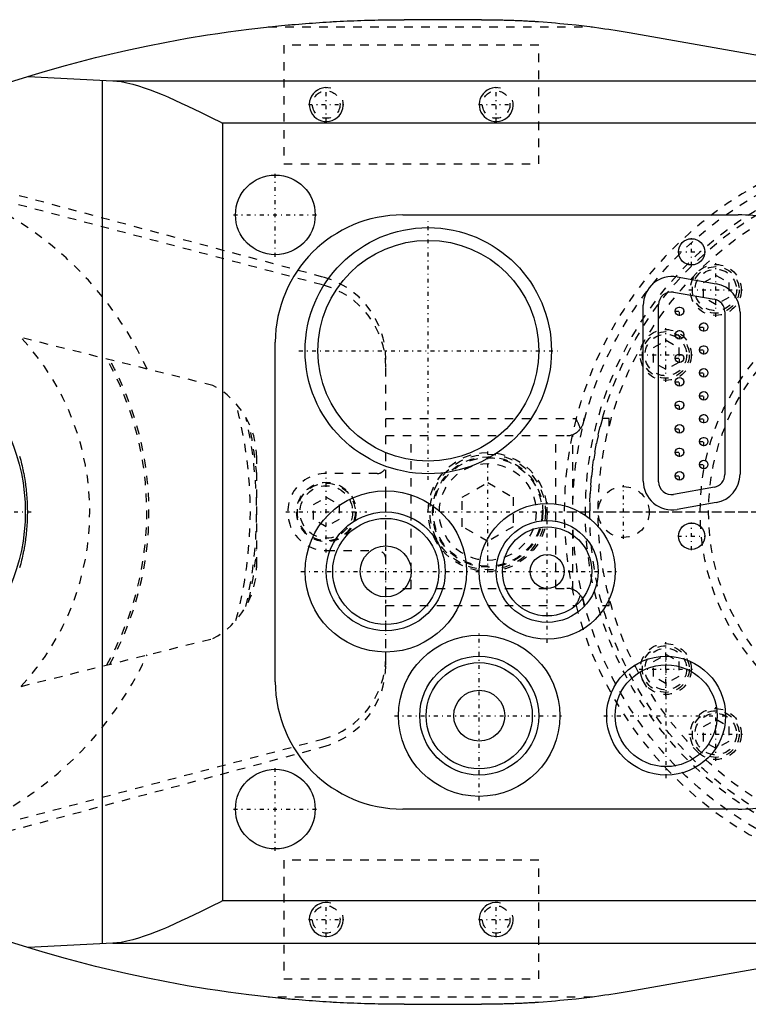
# Model space of a CAD drawing. Extents: x -392 to 171, y -70 to 72.
# Tile 2 of 10: x -328 to -242, y -58 to 58. Entities that reach past the tile are written whole.
import ezdxf

# ---------------------------------------------------------------- set-up
doc = ezdxf.new("R2010")
doc.units = 0
doc.linetypes.add('CENTER', pattern=[1.5, 0.45, -0.5, 0.05, -0.5])
doc.linetypes.add('DASHED', pattern=[2, 1, -1])
for name, color, linetype in [('AM_0', 7, 'CONTINUOUS'), ('AM_10', 7, 'CONTINUOUS'), ('AM_3', 7, 'DASHED'), ('AM_7', 7, 'CENTER')]:
    doc.layers.add(name, color=color, linetype=linetype)

msp = doc.modelspace()

# ---------------------------------------------------------------- linework, layer by layer
at = {"layer": 'AM_0', "color": 7, "linetype": 'CONTINUOUS'}
for p, q in [((-273.73, 58), (-282.83, 58)), ((-256.35, 56.48), (-189.87, 44.73)), ((-362.3, 40.68), (-326.23, 51.58)), ((-327.09, 51.32), (-317.14, 50.81)), ((-318.36, -50.87), (-318.36, 50.87)), ((-317.14, 50.81), (-224.27, 50.81)), ((-304.21, 45.81), (-304.21, -45.81)), ((-196.02, 45.81), (-304.21, 45.81)), ((-283, 35), (-243.53, 35)), ((-250.71, 27.7), (-246.11, 26.89)), ((-251.13, 25.89), (-246.33, 25.06)), ((-252.89, 3.55), (-252.89, 24.42)), ((-254.7, 3.65), (-254.7, 24.35)), ((-245.09, 23.59), (-245.09, 4.41)), ((-243.3, 23.54), (-243.3, 4.46)), ((-298, -20), (-298, 20)), ((-246.32, 2.94), (-251.12, 2.07)), ((-246.11, 1.11), (-250.71, 0.3)), ((-243.53, -35), (-283, -35)), ((-326.23, -51.58), (-362.3, -40.68)), ((-189.87, -44.73), (-256.35, -56.48)), ((-196.02, -45.81), (-304.21, -45.81)), ((-317.14, -50.81), (-327.09, -51.32)), ((-317.14, -50.81), (-224.27, -50.81)), ((-282.83, -58), (-273.73, -58))]:
    msp.add_line(p, q, dxfattribs=at)
for points in [[(-326.23, 51.58, 0), (-325.06, 51.93, 0), (-322.71, 52.6, 0), (-320.34, 53.23, 0), (-319.16, 53.53, 0), (-317.97, 53.83, 0), (-315.59, 54.38, 0), (-313.2, 54.89, 0), (-310.8, 55.37, 0), (-308.39, 55.81, 0), (-305.98, 56.2, 0), (-304.77, 56.39, 0), (-303.56, 56.56, 0), (-301.13, 56.88, 0), (-298.7, 57.16, 0), (-297.28, 57.3, 0), (-296.87, 57.34, 0), (-296.47, 57.38, 0), (-296.27, 57.4, 0), (-296.06, 57.42, 0), (-295.66, 57.45, 0), (-295.25, 57.48, 0), (-294.84, 57.52, 0), (-294.44, 57.55, 0), (-294.03, 57.58, 0), (-293.83, 57.6, 0), (-293.62, 57.61, 0), (-293.22, 57.64, 0), (-292.81, 57.67, 0), (-292.4, 57.69, 0), (-292, 57.72, 0), (-291.59, 57.74, 0), (-291.39, 57.76, 0), (-291.18, 57.77, 0), (-290.78, 57.79, 0), (-290.37, 57.81, 0), (-290.17, 57.82, 0), (-289.96, 57.83, 0), (-289.55, 57.85, 0), (-289.15, 57.87, 0), (-288.94, 57.88, 0), (-288.74, 57.88, 0), (-288.33, 57.9, 0), (-287.93, 57.91, 0), (-287.52, 57.93, 0), (-287.11, 57.94, 0), (-286.7, 57.95, 0), (-286.5, 57.96, 0), (-286.3, 57.96, 0), (-285.89, 57.97, 0), (-285.48, 57.98, 0), (-285.07, 57.98, 0), (-284.66, 57.99, 0), (-284.26, 57.99, 0), (-284.05, 58, 0), (-283.85, 58, 0), (-283.44, 58, 0), (-283.03, 58, 0), (-282.83, 58, 0)], [(-273.73, 58, 0), (-273.65, 58, 0), (-273.49, 58, 0), (-273.33, 58, 0), (-273.24, 58, 0), (-273.16, 58, 0), (-273, 58, 0), (-272.84, 58, 0), (-272.68, 57.99, 0), (-272.52, 57.99, 0), (-272.36, 57.99, 0), (-272.27, 57.99, 0), (-272.19, 57.99, 0), (-272.03, 57.99, 0), (-271.87, 57.98, 0), (-271.71, 57.98, 0), (-271.55, 57.98, 0), (-271.38, 57.97, 0), (-271.3, 57.97, 0), (-271.22, 57.97, 0), (-271.06, 57.96, 0), (-270.9, 57.96, 0), (-270.82, 57.96, 0), (-270.74, 57.96, 0), (-270.58, 57.95, 0), (-270.41, 57.94, 0), (-270.33, 57.94, 0), (-270.25, 57.94, 0), (-270.09, 57.93, 0), (-269.93, 57.93, 0), (-269.77, 57.92, 0), (-269.61, 57.91, 0), (-269.44, 57.91, 0), (-269.36, 57.9, 0), (-269.28, 57.9, 0), (-269.12, 57.89, 0), (-268.96, 57.89, 0), (-268.8, 57.88, 0), (-268.64, 57.87, 0), (-268.48, 57.86, 0), (-268.39, 57.86, 0), (-268.31, 57.85, 0), (-268.15, 57.84, 0), (-267.99, 57.83, 0), (-267.83, 57.83, 0), (-267.67, 57.82, 0), (-267.51, 57.81, 0), (-267.43, 57.8, 0), (-267.35, 57.8, 0), (-267.18, 57.79, 0), (-267.02, 57.77, 0), (-266.46, 57.73, 0), (-265.49, 57.66, 0), (-265.01, 57.62, 0), (-264.52, 57.57, 0), (-263.56, 57.48, 0), (-262.59, 57.38, 0), (-261.63, 57.26, 0), (-260.67, 57.14, 0), (-259.7, 57.01, 0), (-259.22, 56.94, 0), (-258.74, 56.87, 0), (-257.78, 56.72, 0), (-256.83, 56.56, 0), (-256.35, 56.48, 0)], [(-317.14, 50.81, 0), (-317.09, 50.8, 0), (-316.98, 50.8, 0), (-316.87, 50.79, 0), (-316.82, 50.79, 0), (-316.76, 50.78, 0), (-316.65, 50.77, 0), (-316.55, 50.76, 0), (-316.16, 50.7, 0), (-315.48, 50.57, 0), (-315.13, 50.49, 0), (-314.79, 50.41, 0), (-314.1, 50.21, 0), (-313.42, 49.99, 0), (-312.74, 49.74, 0), (-312.03, 49.47, 0), (-311.31, 49.18, 0), (-310.94, 49.02, 0), (-310.57, 48.86, 0), (-309.83, 48.53, 0), (-309.07, 48.18, 0), (-308.31, 47.83, 0), (-307.55, 47.46, 0), (-306.79, 47.09, 0), (-306.41, 46.91, 0), (-306.04, 46.72, 0), (-305.3, 46.35, 0), (-304.57, 45.99, 0), (-304.21, 45.81, 0)], [(-328.1, 6.56, 0), (-328.03, 6.34, 0), (-328, 6.22, 0), (-327.97, 6.11, 0), (-327.92, 5.89, 0), (-327.86, 5.66, 0), (-327.81, 5.43, 0), (-327.75, 5.2, 0), (-327.71, 4.98, 0), (-327.68, 4.86, 0), (-327.66, 4.75, 0), (-327.61, 4.52, 0), (-327.57, 4.29, 0), (-327.55, 4.18, 0), (-327.53, 4.06, 0), (-327.49, 3.83, 0), (-327.46, 3.6, 0), (-327.44, 3.49, 0), (-327.42, 3.37, 0), (-327.39, 3.14, 0), (-327.36, 2.91, 0), (-327.33, 2.68, 0), (-327.31, 2.44, 0), (-327.29, 2.21, 0), (-327.28, 2.1, 0), (-327.27, 1.98, 0), (-327.25, 1.75, 0), (-327.23, 1.51, 0), (-327.22, 1.28, 0), (-327.21, 1.05, 0), (-327.2, 0.82, 0), (-327.19, 0.7, 0), (-327.19, 0.58, 0), (-327.19, 0.35, 0), (-327.18, 0.12, 0), (-327.18, 0, 0), (-327.18, -0.12, 0), (-327.19, -0.35, 0), (-327.19, -0.58, 0), (-327.19, -0.7, 0), (-327.2, -0.82, 0), (-327.21, -1.05, 0), (-327.22, -1.28, 0), (-327.23, -1.51, 0), (-327.25, -1.75, 0), (-327.27, -1.98, 0), (-327.28, -2.1, 0), (-327.29, -2.21, 0), (-327.31, -2.44, 0), (-327.33, -2.68, 0), (-327.36, -2.91, 0), (-327.39, -3.14, 0), (-327.42, -3.37, 0), (-327.44, -3.49, 0), (-327.46, -3.6, 0), (-327.49, -3.83, 0), (-327.53, -4.06, 0), (-327.55, -4.18, 0), (-327.57, -4.29, 0), (-327.61, -4.52, 0), (-327.66, -4.75, 0), (-327.68, -4.86, 0), (-327.71, -4.98, 0), (-327.75, -5.2, 0), (-327.81, -5.43, 0), (-327.86, -5.66, 0), (-327.92, -5.89, 0), (-327.97, -6.11, 0), (-328, -6.22, 0), (-328.03, -6.34, 0), (-328.1, -6.56, 0)], [(-304.21, -45.81, 0), (-304.57, -45.99, 0), (-305.3, -46.35, 0), (-306.04, -46.72, 0), (-306.41, -46.91, 0), (-306.79, -47.09, 0), (-307.55, -47.46, 0), (-308.31, -47.83, 0), (-309.07, -48.18, 0), (-309.83, -48.53, 0), (-310.57, -48.86, 0), (-310.94, -49.02, 0), (-311.31, -49.18, 0), (-312.03, -49.47, 0), (-312.74, -49.74, 0), (-313.42, -49.99, 0), (-314.1, -50.21, 0), (-314.79, -50.41, 0), (-315.13, -50.49, 0), (-315.48, -50.57, 0), (-316.16, -50.7, 0), (-316.55, -50.76, 0), (-316.65, -50.77, 0), (-316.76, -50.78, 0), (-316.82, -50.79, 0), (-316.87, -50.79, 0), (-316.98, -50.8, 0), (-317.09, -50.8, 0), (-317.14, -50.81, 0)], [(-282.83, -58, 0), (-283.03, -58, 0), (-283.44, -58, 0), (-283.85, -58, 0), (-284.05, -58, 0), (-284.26, -57.99, 0), (-284.66, -57.99, 0), (-285.07, -57.98, 0), (-285.48, -57.98, 0), (-285.89, -57.97, 0), (-286.3, -57.96, 0), (-286.5, -57.96, 0), (-286.7, -57.95, 0), (-287.11, -57.94, 0), (-287.52, -57.93, 0), (-287.93, -57.91, 0), (-288.33, -57.9, 0), (-288.74, -57.88, 0), (-288.94, -57.88, 0), (-289.15, -57.87, 0), (-289.55, -57.85, 0), (-289.96, -57.83, 0), (-290.17, -57.82, 0), (-290.37, -57.81, 0), (-290.78, -57.79, 0), (-291.18, -57.77, 0), (-291.39, -57.76, 0), (-291.59, -57.74, 0), (-292, -57.72, 0), (-292.4, -57.69, 0), (-292.81, -57.67, 0), (-293.22, -57.64, 0), (-293.62, -57.61, 0), (-293.83, -57.6, 0), (-294.03, -57.58, 0), (-294.44, -57.55, 0), (-294.84, -57.52, 0), (-295.25, -57.48, 0), (-295.66, -57.45, 0), (-296.06, -57.42, 0), (-296.27, -57.4, 0), (-296.47, -57.38, 0), (-296.87, -57.34, 0), (-297.28, -57.3, 0), (-298.7, -57.16, 0), (-301.13, -56.88, 0), (-303.56, -56.56, 0), (-304.77, -56.39, 0), (-305.98, -56.2, 0), (-308.39, -55.81, 0), (-310.8, -55.37, 0), (-313.2, -54.89, 0), (-315.59, -54.38, 0), (-317.97, -53.83, 0), (-319.16, -53.53, 0), (-320.34, -53.23, 0), (-322.71, -52.6, 0), (-325.06, -51.93, 0), (-326.23, -51.58, 0)], [(-256.35, -56.48, 0), (-256.83, -56.56, 0), (-257.78, -56.72, 0), (-258.74, -56.87, 0), (-259.22, -56.94, 0), (-259.7, -57.01, 0), (-260.67, -57.14, 0), (-261.63, -57.26, 0), (-262.59, -57.38, 0), (-263.56, -57.48, 0), (-264.52, -57.57, 0), (-265.01, -57.62, 0), (-265.49, -57.66, 0), (-266.46, -57.73, 0), (-267.02, -57.77, 0), (-267.18, -57.79, 0), (-267.35, -57.8, 0), (-267.43, -57.8, 0), (-267.51, -57.81, 0), (-267.67, -57.82, 0), (-267.83, -57.83, 0), (-267.99, -57.83, 0), (-268.15, -57.84, 0), (-268.31, -57.85, 0), (-268.39, -57.86, 0), (-268.48, -57.86, 0), (-268.64, -57.87, 0), (-268.8, -57.88, 0), (-268.96, -57.89, 0), (-269.12, -57.89, 0), (-269.28, -57.9, 0), (-269.36, -57.9, 0), (-269.44, -57.91, 0), (-269.61, -57.91, 0), (-269.77, -57.92, 0), (-269.93, -57.93, 0), (-270.09, -57.93, 0), (-270.25, -57.94, 0), (-270.33, -57.94, 0), (-270.41, -57.94, 0), (-270.58, -57.95, 0), (-270.74, -57.96, 0), (-270.82, -57.96, 0), (-270.9, -57.96, 0), (-271.06, -57.96, 0), (-271.22, -57.97, 0), (-271.3, -57.97, 0), (-271.38, -57.97, 0), (-271.55, -57.98, 0), (-271.71, -57.98, 0), (-271.87, -57.98, 0), (-272.03, -57.99, 0), (-272.19, -57.99, 0), (-272.27, -57.99, 0), (-272.36, -57.99, 0), (-272.52, -57.99, 0), (-272.68, -57.99, 0), (-272.84, -58, 0), (-273, -58, 0), (-273.16, -58, 0), (-273.24, -58, 0), (-273.33, -58, 0), (-273.49, -58, 0), (-273.65, -58, 0), (-273.73, -58, 0)]]:
    msp.add_polyline3d(points, dxfattribs=at)
for centre, radius in [((-298, 35), 4.69), ((-280, 19), 14.5), ((-280, 19), 13), ((-249, 30.65), 1.55), ((-250.42, 23.65), 0.5), ((-350, 0), 22.57), ((-247.58, 21.79), 0.5), ((-250.42, 20.88), 0.5), ((-250.42, 18.11), 0.5), ((-247.58, 19.09), 0.5), ((-247.58, 16.39), 0.5), ((-250.42, 15.34), 0.5), ((-247.58, 13.69), 0.5), ((-250.42, 12.57), 0.5), ((-247.58, 10.99), 0.5), ((-250.42, 9.8), 0.5), ((-247.58, 8.29), 0.5), ((-250.42, 7.03), 0.5), ((-247.58, 5.59), 0.5), ((-250.42, 4.26), 0.5), ((-285, -7), 9.5), ((-285, -7), 7), ((-266, -7), 8), ((-285, -7), 6.25), ((-266, -7), 6), ((-266, -7), 5.25), ((-249, -2.85), 1.55), ((-285, -7), 3), ((-266, -7), 2), ((-274, -24), 9.5), ((-274, -24), 7), ((-252, -24), 7), ((-274, -24), 6.25), ((-252, -24), 6), ((-274, -24), 3), ((-298, -35), 4.69)]:
    msp.add_circle(centre, radius, dxfattribs=at)
for centre, radius, start, end in [((-283, 20), 15, 90, 180), ((-243.53, 15), 20, 69.989, 90), ((-251.3, 24.35), 3.4, 80.0008, 180), ((-246.7, 23.54), 3.4, 0, 80.0008), ((-251.39, 24.42), 1.5, 80.1896, 180), ((-246.59, 23.59), 1.5, 0, 80.1896), ((-251.3, 3.65), 3.4, 180, 279.9992), ((-251.39, 3.55), 1.5, 180, 280.2733), ((-246.59, 4.41), 1.5, 280.2733, 0), ((-246.7, 4.46), 3.4, 279.9992, 0), ((-283, -20), 15, 180, 270), ((-243.53, -15), 20, 270, 290.011)]:
    msp.add_arc(centre, radius, start, end, dxfattribs=at)
at = {"layer": 'AM_10', "color": 7, "linetype": 'CONTINUOUS'}
for centre in [(-292, 48), (-272, 48), (-292, -48), (-272, -48)]:
    msp.add_arc(centre, 2, 75, 15, dxfattribs=at)
at = {"layer": 'AM_3', "color": 6, "linetype": 'DASHED'}
for p, q in [((-298.83, 57.14), (-260.69, 57.14)), ((-267, 55), (-297, 55)), ((-297, 55), (-297, 41)), ((-267, 41), (-267, 55)), ((-297, 41), (-267, 41)), ((-292.41, 27.68), (-339.22, 40.23)), ((-292.45, 26.75), (-339.65, 39.22)), ((-247.62, 27.02), (-246.12, 27.88)), ((-246.12, 27.88), (-244.62, 27.02)), ((-247.62, 25.29), (-247.62, 27.02)), ((-244.62, 27.02), (-244.62, 25.29)), ((-246.12, 24.42), (-247.62, 25.29)), ((-244.62, 25.29), (-246.12, 24.42)), ((-305.34, 14.91), (-327.92, 20.54)), ((-253.5, 19.37), (-252, 20.23)), ((-252, 20.23), (-250.5, 19.37)), ((-253.5, 17.63), (-253.5, 19.37)), ((-250.5, 19.37), (-250.5, 17.63)), ((-285, -18.02), (-285, 18.02)), ((-252, 16.77), (-253.5, 17.63)), ((-250.5, 17.63), (-252, 16.77)), ((-285, 11), (-262.6, 11)), ((-261.57, 11), (-261.7, 11)), ((-258.7, 11), (-259.5, 11)), ((-258.7, 10.11), (-258.7, 11)), ((-285, 9), (-263.7, 9)), ((-282, -9), (-282, 9)), ((-265, -9), (-265, 9)), ((-263, -9.13), (-263, 9.13)), ((-300.19, -6.34), (-300.19, 6.34)), ((-286, 4.53), (-291.99, 4.54)), ((-276, 1.73), (-273, 3.46)), ((-273, 3.46), (-270, 1.73)), ((-293.5, 0.87), (-292, 1.73)), ((-292, 1.73), (-290.5, 0.87)), ((-276, -1.73), (-276, 1.73)), ((-270, 1.73), (-270, -1.73)), ((-293.5, -0.87), (-293.5, 0.87)), ((-290.5, 0.87), (-290.5, -0.87)), ((-292, -1.73), (-293.5, -0.87)), ((-290.5, -0.87), (-292, -1.73)), ((-273, -3.46), (-276, -1.73)), ((-270, -1.73), (-273, -3.46)), ((-291.99, -4.54), (-286, -4.53)), ((-285, -9), (-263.7, -9)), ((-258.7, -11), (-258.7, -10.11)), ((-285, -11), (-262.6, -11)), ((-261.7, -11), (-261.57, -11)), ((-259.5, -11), (-258.7, -11)), ((-327.92, -20.54), (-305.34, -14.91)), ((-253.5, -17.63), (-252, -16.77)), ((-252, -16.77), (-250.5, -17.63)), ((-253.5, -19.37), (-253.5, -17.63)), ((-250.5, -17.63), (-250.5, -19.37)), ((-252, -20.23), (-253.5, -19.37)), ((-250.5, -19.37), (-252, -20.23)), ((-247.62, -25.29), (-246.12, -24.42)), ((-247.62, -27.02), (-247.62, -25.29)), ((-246.12, -24.42), (-244.62, -25.29)), ((-244.62, -25.29), (-244.62, -27.02)), ((-339.65, -39.22), (-292.45, -26.75)), ((-339.22, -40.23), (-292.41, -27.68)), ((-246.12, -27.88), (-247.62, -27.02)), ((-244.62, -27.02), (-246.12, -27.88)), ((-267, -41), (-297, -41)), ((-297, -41), (-297, -55)), ((-267, -55), (-267, -41)), ((-297, -55), (-267, -55)), ((-260.69, -57.14), (-298.83, -57.14))]:
    msp.add_line(p, q, dxfattribs=at)
for points in [[(-262.08, 9.82, 0), (-262.09, 9.85, 0), (-262.11, 9.91, 0), (-262.14, 9.97, 0), (-262.15, 10.01, 0), (-262.16, 10.04, 0), (-262.19, 10.1, 0), (-262.22, 10.16, 0), (-262.24, 10.23, 0), (-262.27, 10.29, 0), (-262.3, 10.36, 0), (-262.32, 10.39, 0), (-262.33, 10.42, 0), (-262.36, 10.49, 0), (-262.39, 10.56, 0), (-262.43, 10.62, 0), (-262.46, 10.69, 0), (-262.49, 10.76, 0), (-262.51, 10.79, 0), (-262.52, 10.83, 0), (-262.55, 10.9, 0), (-262.59, 10.97, 0), (-262.6, 11, 0)], [(-261.7, 11, 0), (-261.7, 10.97, 0), (-261.7, 10.9, 0), (-261.71, 10.83, 0), (-261.71, 10.79, 0), (-261.71, 10.76, 0), (-261.72, 10.72, 0), (-261.72, 10.71, 0), (-261.72, 10.7, 0), (-261.72, 10.69, 0), (-261.72, 10.69, 0), (-261.73, 10.67, 0), (-261.73, 10.66, 0), (-261.73, 10.65, 0), (-261.73, 10.64, 0), (-261.73, 10.63, 0), (-261.73, 10.63, 0), (-261.74, 10.62, 0), (-261.74, 10.61, 0), (-261.74, 10.6, 0), (-261.74, 10.59, 0), (-261.74, 10.58, 0), (-261.75, 10.58, 0), (-261.75, 10.57, 0), (-261.75, 10.57, 0), (-261.75, 10.56, 0), (-261.75, 10.55, 0), (-261.75, 10.54, 0), (-261.76, 10.53, 0), (-261.76, 10.52, 0), (-261.76, 10.51, 0), (-261.76, 10.51, 0), (-261.76, 10.5, 0), (-261.77, 10.49, 0), (-261.77, 10.48, 0), (-261.77, 10.47, 0), (-261.77, 10.46, 0), (-261.77, 10.46, 0), (-261.78, 10.45, 0), (-261.78, 10.44, 0), (-261.78, 10.43, 0), (-261.78, 10.43, 0), (-261.78, 10.42, 0), (-261.79, 10.42, 0), (-261.79, 10.41, 0), (-261.79, 10.4, 0), (-261.79, 10.4, 0), (-261.8, 10.39, 0), (-261.8, 10.38, 0), (-261.8, 10.37, 0), (-261.81, 10.36, 0), (-261.81, 10.35, 0), (-261.81, 10.34, 0), (-261.81, 10.33, 0), (-261.82, 10.32, 0), (-261.82, 10.31, 0), (-261.83, 10.3, 0), (-261.83, 10.29, 0), (-261.83, 10.28, 0), (-261.84, 10.28, 0), (-261.84, 10.27, 0), (-261.84, 10.26, 0), (-261.85, 10.25, 0), (-261.86, 10.21, 0), (-261.89, 10.14, 0), (-261.93, 10.07, 0), (-261.95, 10.04, 0), (-261.97, 10, 0), (-262.01, 9.93, 0), (-262.06, 9.86, 0), (-262.08, 9.82, 0)], [(-263.7, 9, 0), (-263.65, 9, 0), (-263.54, 9.01, 0), (-263.44, 9.02, 0), (-263.39, 9.02, 0), (-263.34, 9.03, 0), (-263.23, 9.06, 0), (-263.13, 9.08, 0), (-263.03, 9.11, 0), (-262.93, 9.15, 0), (-262.84, 9.19, 0), (-262.79, 9.22, 0), (-262.75, 9.24, 0), (-262.66, 9.29, 0), (-262.57, 9.35, 0), (-262.48, 9.41, 0), (-262.4, 9.48, 0), (-262.32, 9.55, 0), (-262.29, 9.59, 0), (-262.25, 9.62, 0), (-262.18, 9.7, 0), (-262.11, 9.78, 0), (-262.08, 9.82, 0)], [(-262.08, -9.82, 0), (-262.11, -9.78, 0), (-262.18, -9.7, 0), (-262.25, -9.62, 0), (-262.29, -9.59, 0), (-262.32, -9.55, 0), (-262.4, -9.48, 0), (-262.48, -9.41, 0), (-262.57, -9.35, 0), (-262.66, -9.29, 0), (-262.75, -9.24, 0), (-262.79, -9.22, 0), (-262.84, -9.19, 0), (-262.93, -9.15, 0), (-263.03, -9.11, 0), (-263.13, -9.08, 0), (-263.23, -9.06, 0), (-263.34, -9.03, 0), (-263.39, -9.02, 0), (-263.44, -9.02, 0), (-263.54, -9.01, 0), (-263.65, -9, 0), (-263.7, -9, 0)], [(-262.6, -11, 0), (-262.59, -10.97, 0), (-262.55, -10.9, 0), (-262.52, -10.83, 0), (-262.51, -10.79, 0), (-262.49, -10.76, 0), (-262.46, -10.69, 0), (-262.43, -10.62, 0), (-262.39, -10.56, 0), (-262.36, -10.49, 0), (-262.33, -10.42, 0), (-262.32, -10.39, 0), (-262.3, -10.36, 0), (-262.27, -10.29, 0), (-262.24, -10.23, 0), (-262.22, -10.16, 0), (-262.19, -10.1, 0), (-262.16, -10.04, 0), (-262.15, -10.01, 0), (-262.14, -9.97, 0), (-262.11, -9.91, 0), (-262.09, -9.85, 0), (-262.08, -9.82, 0)], [(-262.08, -9.82, 0), (-262.06, -9.86, 0), (-262.02, -9.92, 0), (-261.98, -9.99, 0), (-261.96, -10.02, 0), (-261.94, -10.05, 0), (-261.9, -10.12, 0), (-261.87, -10.19, 0), (-261.85, -10.23, 0), (-261.85, -10.24, 0), (-261.84, -10.25, 0), (-261.84, -10.26, 0), (-261.84, -10.27, 0), (-261.83, -10.28, 0), (-261.83, -10.29, 0), (-261.83, -10.3, 0), (-261.82, -10.31, 0), (-261.82, -10.33, 0), (-261.81, -10.33, 0), (-261.81, -10.34, 0), (-261.81, -10.35, 0), (-261.8, -10.36, 0), (-261.8, -10.38, 0), (-261.8, -10.39, 0), (-261.79, -10.4, 0), (-261.79, -10.41, 0), (-261.79, -10.41, 0), (-261.78, -10.42, 0), (-261.78, -10.44, 0), (-261.78, -10.44, 0), (-261.78, -10.45, 0), (-261.77, -10.46, 0), (-261.77, -10.47, 0), (-261.77, -10.48, 0), (-261.77, -10.48, 0), (-261.76, -10.49, 0), (-261.76, -10.51, 0), (-261.76, -10.52, 0), (-261.76, -10.53, 0), (-261.75, -10.54, 0), (-261.75, -10.55, 0), (-261.75, -10.55, 0), (-261.75, -10.57, 0), (-261.75, -10.58, 0), (-261.74, -10.59, 0), (-261.74, -10.6, 0), (-261.74, -10.61, 0), (-261.74, -10.62, 0), (-261.74, -10.62, 0), (-261.73, -10.64, 0), (-261.73, -10.65, 0), (-261.73, -10.66, 0), (-261.73, -10.67, 0), (-261.73, -10.68, 0), (-261.72, -10.69, 0), (-261.72, -10.69, 0), (-261.72, -10.71, 0), (-261.72, -10.72, 0), (-261.72, -10.76, 0), (-261.71, -10.82, 0), (-261.71, -10.85, 0), (-261.7, -10.88, 0), (-261.7, -10.93, 0), (-261.7, -10.98, 0), (-261.7, -11, 0)]]:
    msp.add_polyline3d(points, dxfattribs=at)
for centre, radius in [((-292, 48), 1.62), ((-272, 48), 1.62), ((-220, 0), 43), ((-220, 0), 41.5), ((-220, 0), 41), ((-220, 0), 40), ((-246.16, 26.16), 3), ((-246.16, 26.16), 2.75), ((-246.16, 26.16), 2.45), ((-220, 0), 28), ((-220, 0), 27), ((-252.04, 18.5), 3), ((-252.04, 18.5), 2.75), ((-252.04, 18.5), 2.45), ((-273, 0), 7), ((-273, 0), 6.8), ((-273, 0), 6.5), ((-273, 0), 6.4), ((-273, 0), 5.7), ((-292, 0), 3.5), ((-292, 0), 3.4), ((-292, 0), 3.1), ((-257, 0), 3), ((-252.04, -18.5), 3), ((-252.04, -18.5), 2.75), ((-252.04, -18.5), 2.45), ((-246.16, -26.16), 3), ((-246.16, -26.16), 2.75), ((-246.16, -26.16), 2.45), ((-292, -48), 1.62), ((-272, -48), 1.62)]:
    msp.add_circle(centre, radius, dxfattribs=at)
for centre, radius, start, end in [((-220, 0), 44, 194.4775, 165.5225), ((-350, 0), 40.56, 24.5351, 137.7027), ((-295, 17.08), 10, 0, 75.2096), ((-295, 18.02), 10, 0, 74.9953), ((-350, 0), 30.16, 317.0811, 42.9189), ((-350, 0), 36.87, 330.7387, 29.2613), ((-350, 0), 37.13, 331.1086, 28.8914), ((-309.89, 6.34), 9.7, 0, 62), ((-350, 0), 49.06, 344.9033, 15.0967), ((-350, 0), 49.8, 347.0647, 12.9353), ((-220, 0), 44, 165.5225, 194.4775), ((-220, 0), 41, 164.4373, 180), ((-350, 0), 50, 5.0672, 12.0471), ((-286, 5.53), 1, 269.9044, 0), ((-292, 0), 4.54, 89.9044, 270.0956), ((-350, 0), 50, 347.9529, 354.9328), ((-286, -5.53), 1, 0, 90.0956), ((-309.89, -6.34), 9.7, 298, 0), ((-350, 0), 40.56, 222.2973, 335.4649), ((-295, -17.08), 10, 284.7904, 0), ((-295, -18.02), 10, 285.0047, 0)]:
    msp.add_arc(centre, radius, start, end, dxfattribs=at)
at = {"layer": 'AM_7', "color": 4, "linetype": 'CENTER'}
for p, q in [((-292, 45.9), (-292, 50.1)), ((-272, 45.9), (-272, 50.1)), ((-294.1, 48), (-289.9, 48)), ((-274.1, 48), (-269.9, 48)), ((-298, 30.08), (-298, 39.92)), ((-302.92, 35), (-293.08, 35)), ((-280, 3.77), (-280, 34.23)), ((-249, 29.02), (-249, 32.28)), ((-250.63, 30.65), (-247.37, 30.65)), ((-246.16, 23.01), (-246.16, 29.31)), ((-249.31, 26.16), (-243.01, 26.16)), ((-250.94, 23.65), (-249.9, 23.65)), ((-250.42, 23.12), (-250.42, 24.18)), ((-247.58, 21.27), (-247.58, 22.32)), ((-252.04, 15.35), (-252.04, 21.65)), ((-250.42, 20.36), (-250.42, 21.41)), ((-248.1, 21.79), (-247.06, 21.79)), ((-250.94, 20.88), (-249.9, 20.88)), ((-295.23, 19), (-264.77, 19)), ((-250.42, 17.59), (-250.42, 18.64)), ((-248.1, 19.09), (-247.06, 19.09)), ((-247.58, 18.57), (-247.58, 19.61)), ((-255.19, 18.5), (-248.89, 18.5)), ((-250.94, 18.11), (-249.9, 18.11)), ((-248.1, 16.39), (-247.06, 16.39)), ((-247.58, 15.87), (-247.58, 16.91)), ((-250.94, 15.34), (-249.9, 15.34)), ((-250.42, 14.81), (-250.42, 15.87)), ((-247.58, 13.16), (-247.58, 14.21)), ((-250.42, 12.04), (-250.42, 13.1)), ((-248.1, 13.69), (-247.06, 13.69)), ((-250.94, 12.57), (-249.9, 12.57)), ((-248.1, 10.99), (-247.06, 10.99)), ((-247.58, 10.46), (-247.58, 11.52)), ((-250.94, 9.8), (-249.9, 9.8)), ((-250.42, 9.28), (-250.42, 10.32)), ((-248.1, 8.29), (-247.06, 8.29)), ((-247.58, 7.77), (-247.58, 8.82)), ((-273, -7.14), (-273, 7.14)), ((-250.94, 7.03), (-249.9, 7.03)), ((-250.42, 6.51), (-250.42, 7.56)), ((-247.58, 5.07), (-247.58, 6.12)), ((-292, -4.77), (-292, 4.77)), ((-250.42, 3.74), (-250.42, 4.79)), ((-248.1, 5.59), (-247.06, 5.59)), ((-250.94, 4.26), (-249.9, 4.26)), ((-285, -16.98), (-285, 2.98)), ((-257, -3.15), (-257, 3.15)), ((-266, -15.4), (-266, 1.4)), ((-373.7, 0), (-326.3, 0)), ((-280.14, 0), (-173.8, 0)), ((-263.57, 0), (-176.43, 0)), ((-296.77, 0), (-287.23, 0)), ((-249, -4.48), (-249, -1.22)), ((-250.63, -2.85), (-247.37, -2.85)), ((-294.98, -7), (-275.02, -7)), ((-274.4, -7), (-257.6, -7)), ((-274, -33.98), (-274, -14.03)), ((-252.04, -21.65), (-252.04, -15.35)), ((-252, -31.35), (-252, -16.65)), ((-255.19, -18.5), (-248.89, -18.5)), ((-246.16, -29.31), (-246.16, -23.01)), ((-283.98, -24), (-264.02, -24)), ((-259.35, -24), (-244.65, -24)), ((-249.31, -26.16), (-243.01, -26.16)), ((-298, -39.92), (-298, -30.08)), ((-302.92, -35), (-293.08, -35)), ((-292, -50.1), (-292, -45.9)), ((-272, -50.1), (-272, -45.9)), ((-294.1, -48), (-289.9, -48)), ((-274.1, -48), (-269.9, -48))]:
    msp.add_line(p, q, dxfattribs=at)

doc.saveas('drawing.dxf')
